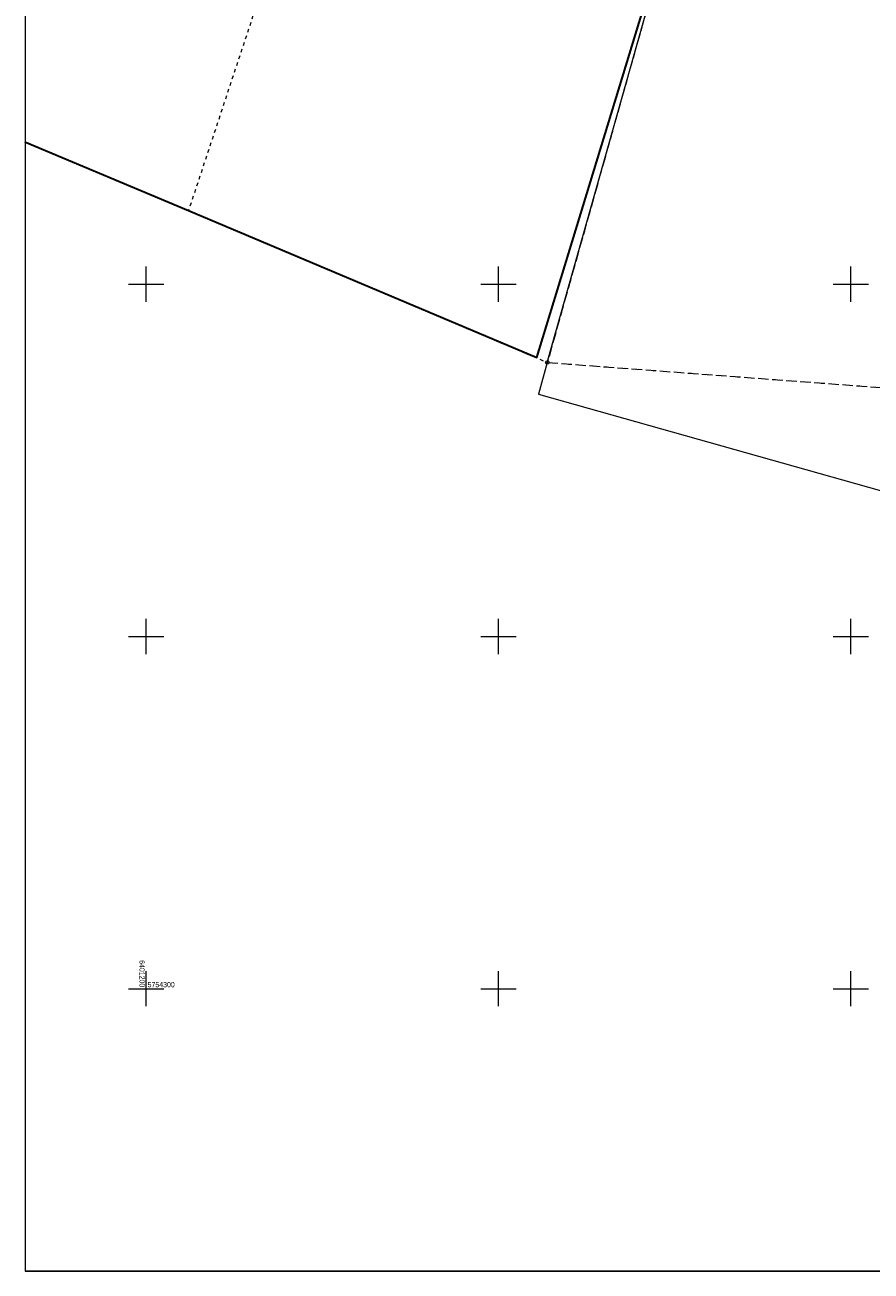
# Model space of a CAD drawing. Header units: metres. Extents: x 6401183 to 6401475, y 5754260 to 5754675.
# Tile 1 of 14: x 6401183 to 6401303, y 5754260 to 5754437. Entities that reach past the tile are written whole.
import ezdxf
from ezdxf.enums import TextEntityAlignment as Align

# ---------------------------------------------------------------- set-up
doc = ezdxf.new("R2010")
doc.units = ezdxf.units.M
for name, pattern in [('0.5_0.5', [1, 0.5, -0.5]), ('1.5_0.5', [2, 1.5, -0.5]), ('219-500', [0])]:
    doc.linetypes.add(name, pattern=pattern)
doc.layers.get('0').update_dxf_attribs({"color": 2, "lineweight": 5})
doc.styles.get("Standard").update_dxf_attribs({"font": 'Working1250', "width": 0.75})
doc.linetypes.add('902-500', pattern='A,3.75,0,[1,ksztalty.shx,S=0.5,R=0,X=0,Y=0],3.75', length=7.5)

# ---------------------------------------------------------------- blocks, each defined once
blk = doc.blocks.new('202')
at = {"color": 0, "linetype": 'Continuous', "lineweight": 0}
blk.add_circle((0, 0), 0.25, dxfattribs=at)
blk = doc.blocks.new('203')
at = {"linetype": 'Continuous', "lineweight": 0}
h = blk.add_hatch(color=0, dxfattribs=at)
edge = h.paths.add_edge_path()
edge.add_arc((0, 0), 0.045, 0, 360)

msp = doc.modelspace()

# ---------------------------------------------------------------- linework, layer by layer
at = {"layer": '217-kontur klasyfikacyjny', "color": 3, "linetype": '1.5_0.5', "lineweight": 18, "flags": 128}
for points in [[(6401281.43, 5754475.89), (6401256.93, 5754388.89)], [(6401256.93, 5754388.89), (6401317.1, 5754384.37)]]:
    msp.add_lwpolyline(points, dxfattribs=at)
at = {"layer": '218-kontur użytku gruntowego', "color": 3, "linetype": '0.5_0.5', "lineweight": 18, "flags": 128}
for points in [[(6401281.43, 5754475.89), (6401256.93, 5754388.89)], [(6401223.32, 5754462.8), (6401206.02, 5754410.48)], [(6401206.02, 5754410.48), (6401254.95, 5754389.73)], [(6401254.95, 5754389.73), (6401256.93, 5754388.89)], [(6401256.93, 5754388.89), (6401317.1, 5754384.37)]]:
    msp.add_lwpolyline(points, dxfattribs=at)
at = {"layer": '219-działka ewidencyjna', "color": 7, "linetype": '219-500', "lineweight": 18, "flags": 128}
for points in [[(6401256.93, 5754388.89), (6401273.07, 5754446.2)], [(6401256.93, 5754388.89), (6401255.66, 5754384.39)], [(6401255.66, 5754384.39), (6401326.68, 5754364.37)]]:
    msp.add_lwpolyline(points, dxfattribs=at)
at = {"layer": 'ogrodzenie trwałe', "color": 7, "linetype": '902-500', "lineweight": 35, "flags": 128}
msp.add_lwpolyline([(6401182.79, 5754420.194), (6401206.02, 5754410.48), (6401255.42, 5754389.59), (6401281.74, 5754475.76), (6401278.64, 5754477.52), (6401237.05, 5754494.19), (6401236.85, 5754494.28), (6401182.79, 5754517.834)], dxfattribs=at)
at = {"layer": 'Ramki i opis wydruku', "color": 7, "linetype": 'CONTINUOUS', "lineweight": 13, "flags": 128}
for points in [[(6401182.84, 5754259.97), (6401474.74, 5754259.97), (6401474.74, 5754675.37), (6401182.84, 5754675.37)], [(6401182.84, 5754259.92), (6401474.74, 5754259.92), (6401474.74, 5754674.92), (6401182.84, 5754674.92)]]:
    msp.add_lwpolyline(points, close=True, dxfattribs=at)
at = {"layer": 'Wstawianie ramki sekcyjnej z opisem', "color": 7, "linetype": 'CONTINUOUS', "lineweight": 13, "flags": 128}
for points in [[(6401200, 5754397.5), (6401200, 5754402.5)], [(6401250, 5754397.5), (6401250, 5754402.5)], [(6401300, 5754397.5), (6401300, 5754402.5)], [(6401197.5, 5754400), (6401202.5, 5754400)], [(6401247.5, 5754400), (6401252.5, 5754400)], [(6401297.5, 5754400), (6401302.5, 5754400)], [(6401200, 5754347.5), (6401200, 5754352.5)], [(6401250, 5754347.5), (6401250, 5754352.5)], [(6401300, 5754347.5), (6401300, 5754352.5)], [(6401197.5, 5754350), (6401202.5, 5754350)], [(6401247.5, 5754350), (6401252.5, 5754350)], [(6401297.5, 5754350), (6401302.5, 5754350)], [(6401200, 5754297.5), (6401200, 5754302.5)], [(6401250, 5754297.5), (6401250, 5754302.5)], [(6401300, 5754297.5), (6401300, 5754302.5)], [(6401197.5, 5754300), (6401202.5, 5754300)], [(6401247.5, 5754300), (6401252.5, 5754300)], [(6401297.5, 5754300), (6401302.5, 5754300)]]:
    msp.add_lwpolyline(points, dxfattribs=at)

# ---------------------------------------------------------------- block references
at = {"layer": '202-punkt graniczny', "color": 7, "linetype": 'CONTINUOUS', "lineweight": 18}
msp.add_blockref('202', (6401256.93, 5754388.89), dxfattribs=at)
at = {"layer": '203-punkt graniczny', "color": 7, "linetype": 'CONTINUOUS', "lineweight": 18}
msp.add_blockref('203', (6401255.66, 5754384.39), dxfattribs=at)

# ---------------------------------------------------------------- texts
at = {"layer": 'Wstawianie ramki sekcyjnej z opisem', "color": 7, "linetype": 'CONTINUOUS', "lineweight": 13, "width": 0.79}
msp.add_text('6401200', height=0.75, rotation=270, dxfattribs=at).set_placement((6401199.05, 5754300.2), align=Align.RIGHT)
msp.add_text('5754300', height=0.75, rotation=0.001, dxfattribs=at).set_placement((6401200.2, 5754300.2))

doc.saveas('drawing.dxf')
